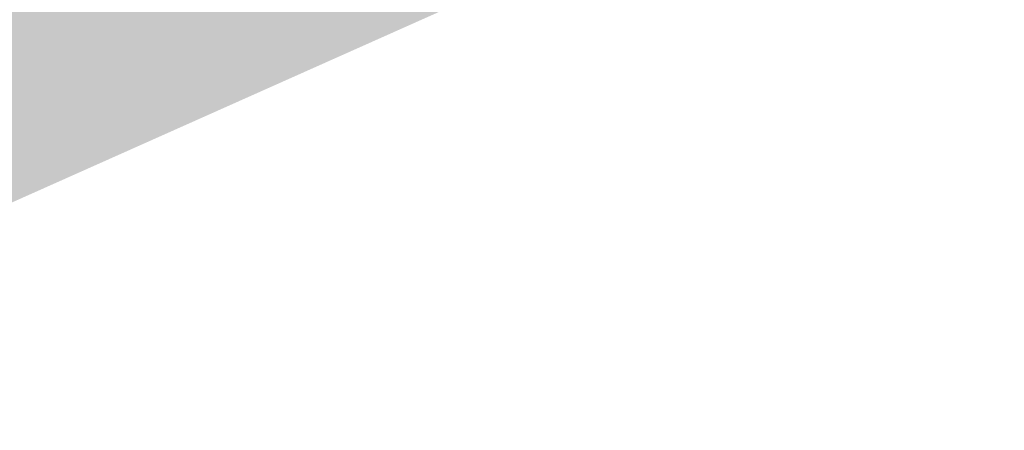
# Model space of a CAD drawing. Header units: millimetres. Extents: x 3267 to 3416, y 1494 to 1704.
# Tile 112 of 256: x 3322.5 to 3330.77, y 1628.74 to 1632.19. Entities that reach past the tile are written whole.
import ezdxf

# ---------------------------------------------------------------- set-up
doc = ezdxf.new("R2010")
doc.units = ezdxf.units.MM
doc.layers.get('0').update_dxf_attribs({"lineweight": 5})
doc.layers.add('1_trawa', color=94, linetype='Continuous', lineweight=13)
picture_1 = doc.add_image_def('image1.jpg', size_in_pixel=(9921, 7015))

msp = doc.modelspace()

# ---------------------------------------------------------------- hatches: boundary and pattern name
at = {"layer": '1_trawa'}
h = msp.add_hatch(dxfattribs=at)
h.set_pattern_fill('GRASS', color=256, scale=0.02)
h.paths.add_polyline_path([(3334.497, 1628.9652), (3339.0975, 1619.4213), (3348.9953, 1624.3562), (3346.994, 1628.7124), (3349.3865, 1629.9737), (3347.1512, 1634.4877)])
h.paths.add_polyline_path([(3321.0102, 1612.4815), (3332.9325, 1618.2285), (3329.2955, 1625.7736), (3317.3732, 1620.0266)])
h.paths.add_polyline_path([(3364.3966, 1640.3923), (3362.9801, 1643.7026), (3354.9045, 1640.1453), (3358.8282, 1631.2377), (3364.4592, 1633.7181), (3363.2067, 1636.6064), (3362.064, 1639.3526)])
h.paths.add_polyline_path([(3329.5269, 1638.0159), (3330.259, 1638.3334), (3326.1318, 1647.8675), (3310.174, 1640.9595), (3309.0511, 1640.4276), (3314.9073, 1627.2944), (3331.8101, 1634.8316), (3331.4478, 1635.579), (3330.2543, 1638.3314), (3329.5269, 1638.0159), (3330.7204, 1635.2636), (3323.8395, 1632.2798), (3322.6459, 1635.0686)])
h.paths.add_polyline_path([(3333.9168, 1643.3717), (3332.2997, 1647.1008), (3342.8733, 1651.6858), (3346.6663, 1648.736), (3348.1226, 1645.1719), (3343.0771, 1642.984), (3341.0397, 1642.0803), (3340.2172, 1643.9238), (3338.841, 1643.327), (3338.0453, 1645.162)])

# ---------------------------------------------------------------- pictures from other files: only their frames are drawn
image = msp.add_image(picture_1, insert=(3267.0464, 1704.245), size_in_units=(210.4454, 148.803), rotation=-90, dxfattribs=dict(fade=42))
image.dxf.flags = 7

doc.saveas('drawing.dxf')
